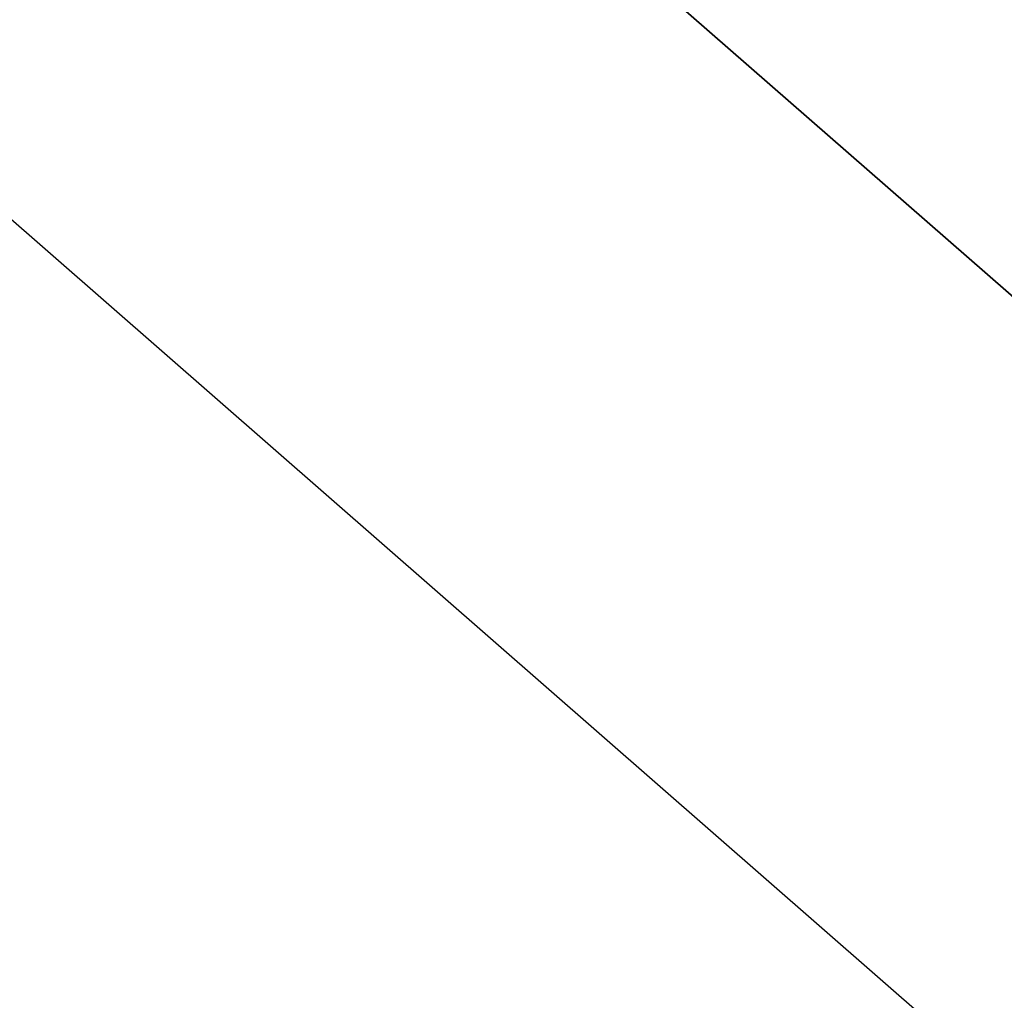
# Model space of a CAD drawing. Extents: x 0 to 457, y -4 to 453.
# Tile 143 of 256: x 129.7858 to 129.8197, y 126.9917 to 127.0255. Entities that reach past the tile are written whole.
import ezdxf

# ---------------------------------------------------------------- set-up
doc = ezdxf.new("R2010")
doc.units = 0
doc.layers.get('0').update_dxf_attribs({"color": 13, "linetype": 'CONTINUOUS'})

# ---------------------------------------------------------------- blocks, each defined once
blk = doc.blocks.new('GROUP_16')
blk.add_line((46.969919, 60.832763, 74.258784), (41.317005, 61.944887, 74.258784))
blk = doc.blocks.new('GROUP_17')
blk.add_line((21.353827, 41.932963, 15), (26.993382, 40.823467, 15))
blk.add_polyline3d([(39.686103, 29.739223, 10), (36.482867, 34.511523, 10), (32.153616, 38.292152, 10), (26.993382, 40.823467, 10), (21.353827, 41.932963, 10), (15.619276, 41.545029, 10), (10.180529, 39.686103, 10), (7.794379, 38.084485, 10), (5.408229, 36.482867, 10), (1.6276, 32.153616, 10), (-0.903715, 26.993382, 10), (-2.013211, 21.353827, 10), (-1.625277, 15.619276, 10), (0.233649, 10.180529, 10)])
blk = doc.blocks.new('GROUP_7')
for name, p in [('GROUP_16', (0, 0, 40)), ('GROUP_17', (19.959876, 19.959876, 25))]:
    blk.add_blockref(name, p)
blk = doc.blocks.new('COMPONENT_9')
at = {"xscale": 0.4000000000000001, "yscale": 0.4000000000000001, "zscale": 0.4000000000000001}
blk.add_blockref('GROUP_7', (84.478492, 84.054273, 46.93731), dxfattribs=at)
blk = doc.blocks.new('GROUP_2')
at = {"rotation": 150}
blk.add_blockref('COMPONENT_9', (236.548999, 151.905576, 200), dxfattribs=at)

msp = doc.modelspace()

# ---------------------------------------------------------------- block references
msp.add_blockref('GROUP_2', (36.686424, 17.498938, -0.189035))

doc.saveas('drawing.dxf')
